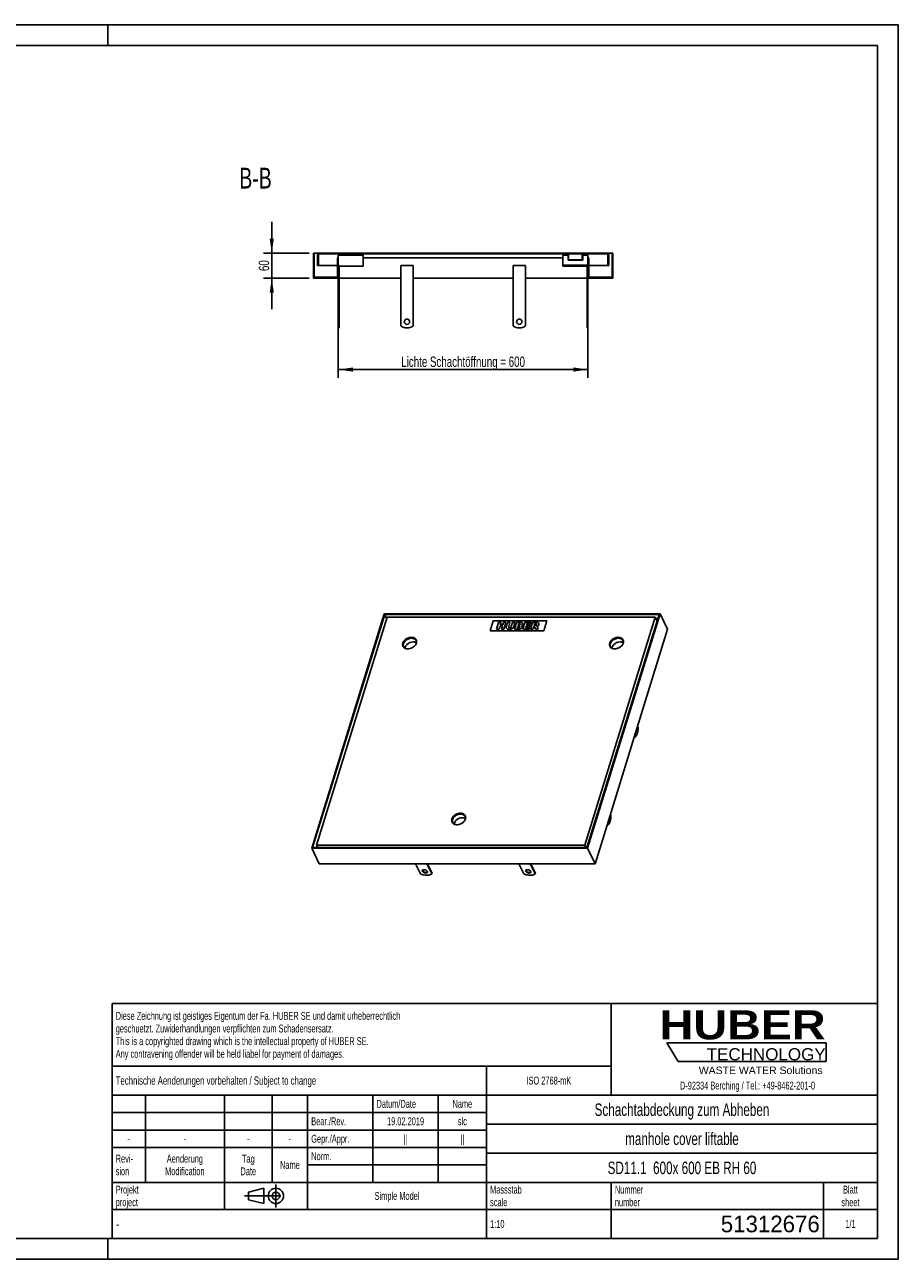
# Model space of a CAD drawing. Header units: millimetres. Extents: x 0 to 4200, y 0 to 2970.
# Tile 2 of 2: x 2100 to 4200, y 0 to 2970. Entities that reach past the tile are written whole.
import ezdxf

# ---------------------------------------------------------------- set-up
doc = ezdxf.new("R2010")
doc.units = ezdxf.units.MM
doc.header["$LTSCALE"] = 231
doc.linetypes.add('CENTER', pattern=[0.6, 0.375, -0.075, 0.075, -0.075])
doc.layers.get('0').update_dxf_attribs({"linetype": 'CONTINUOUS'})
for name, color, linetype in [('_2D-BEM', 7, 'CONTINUOUS'), ('_ACHSEN', 7, 'CONTINUOUS'), ('_KURVEN', 7, 'CONTINUOUS'), ('_ZEICHNUNGSELEM', 7, 'CONTINUOUS'), ('HUBER_Logo_BL2', 7, 'CONTINUOUS')]:
    doc.layers.add(name, color=color, linetype=linetype)
doc.styles.get("Standard").update_dxf_attribs({"font": 'txt', "width": 0.7})
doc.styles.add('TEXTSTYLE_2', font='ariblk.ttf')
doc.styles.add('TEXTSTYLE_3', font='arial.ttf')
doc.styles.add('TEXTSTYLE_4', font='txt', dxfattribs={"width": 0.8})
doc.styles.add('TEXTSTYLE_5', font='txt')
doc.dimstyles.new('DIMSTYLE_1', dxfattribs={"dimtxt": 25, "dimasz": 35, "dimexe": 2, "dimexo": 1, "dimtad": 1, "dimdec": 1, "dimtxsty": 'Standard', "dimblk": '_FILLED', "dimblk1": '_FILLED', "dimblk2": '_FILLED', "dimcen": 0.09, "dimadec": 1, "dimazin": 2, "dimtp": 0.8, "dimtm": 0.8, "dimtfac": 1, "dimtdec": 1, "dimtofl": 0, "dimtmove": 0, "dimatfit": 3, "dimldrblk": '_FILLED', "dimfxl": 1, "dimtolj": 1, "dimarcsym": 0})
doc.dimstyles.new('DIMSTYLE_2', dxfattribs={"dimtxt": 25, "dimasz": 35, "dimexe": 2, "dimexo": 1, "dimtad": 1, "dimdec": 1, "dimtxsty": 'Standard', "dimblk": '_FILLED', "dimblk1": '_FILLED', "dimblk2": '_FILLED', "dimcen": 0.09, "dimadec": 1, "dimazin": 2, "dimtp": 0.3, "dimtm": 0.3, "dimtfac": 1, "dimtdec": 1, "dimtofl": 0, "dimtmove": 0, "dimatfit": 3, "dimldrblk": '_FILLED', "dimfxl": 1, "dimtolj": 1, "dimarcsym": 0})

# ---------------------------------------------------------------- blocks, each defined once
blk = doc.blocks.new('HUBER_LOGO_BL2', base_point=(3837.5, 503.7))
at = {"layer": 'HUBER_Logo_BL2', "color": 5, "linetype": 'Continuous'}
for p, q in [((4026.4, 521), (3643.9, 521)), ((3643.9, 521), (3670.9, 476)), ((4026.4, 521), (4026.4, 476)), ((3670.9, 476), (4026.4, 476))]:
    blk.add_line(p, q, dxfattribs=at)
at = {"layer": 'HUBER_Logo_BL2', "color": 2, "linetype": 'Continuous', "attachment_point": 3, "line_spacing_factor": 0.78}
for s, insert, char_height, width, style in [('HUBER\\P\\Farial.ttf;\\H29.25;TECHNOLOGY ', (4025.4, 599.1), 70.2, 387.672, 'TEXTSTYLE_2'), ('WASTE WATER Solutions', (4018, 463.6), 18, 297.033, 'TEXTSTYLE_3')]:
    blk.add_mtext(s, dxfattribs=dict(at, insert=insert, char_height=char_height, width=width, style=style))
at = {"layer": 'HUBER_Logo_BL2', "color": 2, "linetype": 'Continuous', "insert": (3837.5, 427.4), "char_height": 19, "width": 810.893, "attachment_point": 2, "line_spacing_factor": 0.96}
blk.add_mtext('D-92334 Berching / Tel.: +49-8462-201-0', dxfattribs=at)
blk = doc.blocks.new('_FILLED')
at = {"color": 0, "linetype": 'ByBlock'}
blk.add_solid([(0, 0), (-1, 0.143), (-1, -0.143)], dxfattribs=at)
blk = doc.blocks.new('*D4')
at = {"layer": '_2D-BEM', "color": 2, "linetype": 'Continuous'}
for p, q in [((2853.9, 2350.4), (2853.9, 2120.4)), ((3453.9, 2350.4), (3453.9, 2120.4)), ((2853.9, 2140.4), (3153.9, 2140.4)), ((3453.9, 2140.4), (3153.9, 2140.4))]:
    blk.add_line(p, q, dxfattribs=at)
at = {"layer": '_2D-BEM', "color": 2, "linetype": 'Continuous', "xscale": 35, "yscale": 35, "zscale": 35, "rotation": 180}
blk.add_blockref('_FILLED', (2853.9, 2140.4), dxfattribs=at)
at = {"layer": '_2D-BEM', "color": 2, "linetype": 'Continuous', "xscale": 35, "yscale": 35, "zscale": 35}
blk.add_blockref('_FILLED', (3453.9, 2140.4), dxfattribs=at)
at = {"layer": '_2D-BEM', "color": 2, "linetype": 'Continuous', "insert": (3153.9, 2171.7), "char_height": 25, "width": 702.143, "attachment_point": 2, "line_spacing_factor": 0.9}
blk.add_mtext('Lichte Schachtöffnung = 600', dxfattribs=at)
blk = doc.blocks.new('*D5')
at = {"layer": '_2D-BEM', "color": 2, "linetype": 'Continuous'}
for p, q in [((2693.9, 2420.4), (2693.9, 2495.4)), ((2693.9, 2495.4), (2693.9, 2390.4)), ((2783.9, 2420.4), (2673.9, 2420.4)), ((2693.9, 2285.4), (2693.9, 2390.4)), ((2783.9, 2360.4), (2673.9, 2360.4)), ((2693.9, 2360.4), (2693.9, 2285.4))]:
    blk.add_line(p, q, dxfattribs=at)
at = {"layer": '_2D-BEM', "color": 2, "linetype": 'Continuous', "xscale": 35, "yscale": 35, "zscale": 35}
for p, rotation in [((2693.9, 2420.4), 270), ((2693.9, 2360.4), 90)]:
    blk.add_blockref('_FILLED', p, dxfattribs=dict(at, rotation=rotation))
at = {"layer": '_2D-BEM', "color": 2, "linetype": 'Continuous', "insert": (2662.6, 2390.4), "char_height": 25, "width": 58.929, "attachment_point": 2, "rotation": 90, "line_spacing_factor": 0.9}
blk.add_mtext('60', dxfattribs=at)
blk = doc.blocks.new('PROJEKTIONSMETHODE_1_BL3', base_point=(2680, 152.5))
at = {"color": 2, "linetype": 'CENTER'}
for p, q in [((2703.8, 180), (2703.8, 125)), ((2628.7, 152.5), (2731.3, 152.5))]:
    blk.add_line(p, q, dxfattribs=at)
at = {"color": 2, "linetype": 'Continuous'}
for p, q in [((2637.8, 161.7), (2674.5, 170.8)), ((2637.8, 143.3), (2637.8, 161.7)), ((2674.5, 134.2), (2674.5, 170.8)), ((2637.8, 143.3), (2674.5, 134.2))]:
    blk.add_line(p, q, dxfattribs=at)
for radius in [18.3, 9.17]:
    blk.add_circle((2703.8, 152.5), radius, dxfattribs=at)
blk = doc.blocks.new('*T10')
at = {"color": 3, "linetype": 'Continuous'}
for p, q in [((0, 0), (1840, 0)), ((0, 0), (0, -565)), ((1200, 0), (1200, -220)), ((1840, 0), (1840, -565)), ((0, -150), (1200, -150)), ((900, -150), (900, -565)), ((0, -220), (1840, -220)), ((80, -220), (80, -430)), ((270, -220), (270, -495)), ((385, -220), (385, -430)), ((470, -220), (470, -495)), ((627, -220), (627, -430)), ((784, -220), (784, -430)), ((0, -262), (900, -262)), ((900, -290), (1840, -290)), ((0, -304), (900, -304)), ((0, -346), (900, -346)), ((900, -360), (1840, -360)), ((470, -388), (900, -388)), ((0, -430), (1840, -430)), ((1200, -430), (1200, -565)), ((1710, -430), (1710, -565)), ((0, -495), (1840, -495)), ((0, -565), (1840, -565))]:
    blk.add_line(p, q, dxfattribs=at)
at = {"layer": '_ZEICHNUNGSELEM', "color": 2, "linetype": 'Continuous', "line_spacing_factor": 0.96}
for s, insert, char_height, width, attachment_point in [('Diese Zeichnung ist geistiges Eigentum der Fa. HUBER SE und damit urheberrechtlich \\Pgeschuetzt. Zuwiderhandlungen verpflichten zum Schadensersatz.\\PThis is a copyrighted drawing which is the intellectual property of HUBER SE.\\PAny contravening offender will be held liabel for payment of damages.', (8.75, -19.9), 19, 2214.8571, 1), ('Technische Aenderungen vorbehalten / Subject to change', (8.75, -175), 20, 1524.7619, 1), ('ISO 2768-mK', (1050, -175.5), 19, 332.9524, 2), ('Datum/Date', (635.75, -231.5), 19, 292.2381, 1), ('Name', (842, -231.5), 19, 126.6667, 2), ('Schachtabdeckung zum Abheben', (1370, -240), 30, 1224.2857, 2), ('Bear./Rev.', (478.75, -273.5), 19, 272.3333, 1), ('19.02.2019', (705.5, -273.5), 19, 273.2381, 2), ('slc', (842, -273.5), 19, 77.8095, 2), ('-', (40, -315.5), 19, 34.381, 2), ('-', (175, -315.5), 19, 34.381, 2), ('-', (327.5, -315.5), 19, 34.381, 2), ('-', (427.5, -315.5), 19, 34.381, 2), ('Gepr./Appr.', (478.75, -315.5), 19, 299.4762, 1), ('||', (705.5, -315.5), 19, 50.6667, 2), ('||', (842, -315.5), 19, 50.6667, 2), ('manhole cover liftable', (1370, -310), 30, 900, 2), ('Revi-\\Psion', (8.75, -363.3), 19, 138.4286, 1), ('Aenderung\\PModification', (175, -363.3), 19, 295.8571, 2), ('Tag\\PDate', (327.5, -363.3), 19, 110.381, 2), ('Name', (427.5, -378.5), 19, 126.6667, 2), ('Norm. ', (478.75, -357.5), 19, 175.5238, 1), ('SD11.1  600x 600 EB RH 60', (1370, -380), 30, 1137.1429, 2), ('Projekt\\Pproject', (8.75, -437.8), 19, 183.6667, 1), ('Massstab\\Pscale', (908.75, -437.8), 19, 224.381, 1), ('Nummer\\Pnumber', (1208.75, -437.8), 19, 186.381, 1), ('Blatt\\Psheet', (1775, -437.8), 19, 130.2857, 2), ('Simple Model', (685, -453), 19, 328.4286, 2), ('1:10', (908.75, -520.5), 19, 94.0952, 1), ('1/1', (1775, -520.5), 19, 79.619, 2)]:
    blk.add_mtext(s, dxfattribs=dict(at, insert=insert, char_height=char_height, width=width, attachment_point=attachment_point))
for s, insert, char_height, width, attachment_point, style in [('-', (8.75, -517.5), 25, 18.3333, 1, 'TEXTSTYLE_4'), ('51312676', (1701.25, -510), 40, 506.6667, 3, 'TEXTSTYLE_5')]:
    blk.add_mtext(s, dxfattribs=dict(at, insert=insert, char_height=char_height, width=width, attachment_point=attachment_point, style=style))

msp = doc.modelspace()

# ---------------------------------------------------------------- hatches: boundary and pattern name
at = {"linetype": 'Continuous'}
h = msp.add_hatch(dxfattribs=at)
h.set_pattern_fill('B', color=2, scale=4.242641, angle=45, style=0, pattern_type=0)
h.set_pattern_definition([(45, (0, 0), (-3, 3), [])])
edge = h.paths.add_edge_path()
edge.add_line((2793.89, 2420.43), (2793.89, 2360.43))
edge.add_line((2795.89, 2420.43), (2793.89, 2420.43))
edge.add_line((2795.89, 2362.43), (2795.89, 2420.43))
edge.add_line((2851.89, 2362.43), (2795.89, 2362.43))
edge.add_line((2851.89, 2409.43), (2851.89, 2362.43))
edge.add_line((2853.89, 2409.43), (2851.89, 2409.43))
edge.add_line((2853.89, 2360.43), (2853.89, 2409.43))
edge.add_line((2793.89, 2360.43), (2853.89, 2360.43))
edge = h.paths.add_edge_path()
edge.add_line((3453.89, 2360.43), (3513.89, 2360.43))
edge.add_line((3453.89, 2360.43), (3453.89, 2389.43))
edge.add_line((3453.89, 2389.43), (3393.89, 2389.43))
edge.add_line((3393.89, 2389.43), (3393.89, 2391.43))
edge.add_line((3453.89, 2391.43), (3393.89, 2391.43))
edge.add_line((3453.89, 2391.43), (3453.89, 2409.43))
edge.add_line((3455.89, 2409.43), (3453.89, 2409.43))
edge.add_line((3455.89, 2409.43), (3455.89, 2362.43))
edge.add_line((3511.89, 2362.43), (3455.89, 2362.43))
edge.add_line((3511.89, 2362.43), (3511.89, 2420.43))
edge.add_line((3513.89, 2420.43), (3511.89, 2420.43))
edge.add_line((3513.89, 2420.43), (3513.89, 2360.43))
edge = h.paths.add_edge_path()
edge.add_line((3503.89, 2420.43), (3441.64, 2420.43))
edge.add_line((3503.89, 2390.43), (3503.89, 2420.43))
edge.add_line((3503.89, 2390.43), (3501.89, 2390.43))
edge.add_line((3501.89, 2390.43), (3501.89, 2418.43))
edge.add_line((3501.89, 2418.43), (3441.64, 2418.43))
edge.add_line((3441.64, 2418.43), (3441.64, 2420.43))
edge = h.paths.add_edge_path()
edge.add_line((3406.14, 2420.43), (2803.89, 2420.43))
edge.add_line((3406.14, 2418.43), (3406.14, 2420.43))
edge.add_line((3406.14, 2418.43), (2805.89, 2418.43))
edge.add_line((2805.89, 2390.43), (2805.89, 2418.43))
edge.add_line((2805.89, 2390.43), (2803.89, 2390.43))
edge.add_line((2803.89, 2390.43), (2803.89, 2420.43))
edge = h.paths.add_edge_path()
edge.add_line((3441.39, 2418.43), (3440.39, 2418.43))
edge.add_line((3441.39, 2418.43), (3441.39, 2403.43))
edge.add_line((3441.39, 2403.43), (3406.39, 2403.43))
edge.add_line((3406.39, 2418.43), (3406.39, 2403.43))
edge.add_line((3407.39, 2418.43), (3406.39, 2418.43))
edge.add_line((3407.39, 2418.43), (3407.39, 2404.43))
edge.add_line((3440.39, 2404.43), (3407.39, 2404.43))
edge.add_line((3440.39, 2418.43), (3440.39, 2404.43))

# ---------------------------------------------------------------- linework, layer by layer
at = {"color": 7, "linetype": 'Continuous'}
for p, q in [((0, 2970), (4200, 2970)), ((4200, 0), (4200, 2970)), ((2793.89, 2420.43), (2793.89, 2360.43)), ((2795.89, 2420.43), (2793.89, 2420.43)), ((2795.89, 2362.43), (2795.89, 2420.43)), ((2803.89, 2420.43), (2795.89, 2420.43)), ((2803.89, 2390.43), (2803.89, 2420.43)), ((3406.14, 2420.43), (2803.89, 2420.43)), ((2805.89, 2390.43), (2805.89, 2418.43)), ((3406.14, 2418.43), (2805.89, 2418.43)), ((2853.89, 2409.43), (2851.89, 2409.43)), ((2851.89, 2409.43), (2851.89, 2362.43)), ((2853.89, 2415.43), (2913.89, 2415.43)), ((2853.89, 2415.43), (2853.89, 2409.43)), ((2853.89, 2360.43), (2853.89, 2409.43)), ((2913.89, 2415.43), (2913.89, 2389.43)), ((3393.89, 2409.43), (2913.89, 2409.43)), ((3393.89, 2391.43), (3393.89, 2415.43)), ((3406.39, 2415.43), (3393.89, 2415.43)), ((3406.14, 2418.43), (3406.14, 2420.43)), ((3406.14, 2420.43), (3423.89, 2420.43)), ((3406.14, 2418.43), (3406.39, 2418.43)), ((3407.39, 2418.43), (3406.39, 2418.43)), ((3406.39, 2418.43), (3406.39, 2403.43)), ((3423.89, 2418.43), (3407.39, 2418.43)), ((3407.39, 2418.43), (3407.39, 2404.43)), ((3423.89, 2420.43), (3441.64, 2420.43)), ((3440.39, 2418.43), (3423.89, 2418.43)), ((3441.39, 2418.43), (3440.39, 2418.43)), ((3440.39, 2418.43), (3440.39, 2404.43)), ((3441.39, 2418.43), (3441.39, 2403.43)), ((3441.39, 2418.43), (3441.64, 2418.43)), ((3453.89, 2415.43), (3441.39, 2415.43)), ((3441.64, 2418.43), (3441.64, 2420.43)), ((3503.89, 2420.43), (3441.64, 2420.43)), ((3501.89, 2418.43), (3441.64, 2418.43)), ((3453.89, 2409.43), (3453.89, 2415.43)), ((3455.89, 2409.43), (3453.89, 2409.43)), ((3453.89, 2391.43), (3453.89, 2409.43)), ((3455.89, 2409.43), (3455.89, 2362.43)), ((3501.89, 2390.43), (3501.89, 2418.43)), ((3511.89, 2420.43), (3503.89, 2420.43)), ((3503.89, 2390.43), (3503.89, 2420.43)), ((3513.89, 2420.43), (3511.89, 2420.43)), ((3511.89, 2362.43), (3511.89, 2420.43)), ((3513.89, 2420.43), (3513.89, 2360.43)), ((2805.89, 2390.43), (2803.89, 2390.43)), ((2805.89, 2390.43), (2851.89, 2390.43)), ((2855.89, 2389.43), (2913.89, 2389.43)), ((3393.89, 2389.43), (3393.89, 2391.43)), ((3453.89, 2391.43), (3393.89, 2391.43)), ((3453.89, 2389.43), (3393.89, 2389.43)), ((3441.39, 2403.43), (3406.39, 2403.43)), ((3440.39, 2404.43), (3407.39, 2404.43)), ((3453.89, 2360.43), (3453.89, 2389.43)), ((3455.89, 2390.43), (3501.89, 2390.43)), ((3503.89, 2390.43), (3501.89, 2390.43)), ((2793.89, 2360.43), (2853.89, 2360.43)), ((2851.89, 2362.43), (2795.89, 2362.43)), ((3453.89, 2360.43), (3513.89, 2360.43)), ((3511.89, 2362.43), (3455.89, 2362.43)), ((2853.89, 2240.43), (2855.89, 2240.43)), ((3451.89, 2240.43), (3453.89, 2240.43)), ((2964.12, 1552.82), (2789.83, 988.83)), ((2965.48, 1551.26), (2792.16, 990.4)), ((2970.91, 1544.99), (2801.46, 996.66)), ((3627.28, 1552.82), (2964.12, 1552.82)), ((2970, 1542.04), (2965.48, 1551.26)), ((3624.96, 1551.26), (2965.48, 1551.26)), ((3615.65, 1544.99), (2970.91, 1544.99)), ((3446.2, 996.66), (3615.65, 1544.99)), ((3451.64, 990.4), (3624.96, 1551.26)), ((3452.99, 988.83), (3627.28, 1552.82)), ((3620.17, 1535.78), (3615.65, 1544.99)), ((3627.28, 1552.82), (3645.58, 1515.53)), ((3565.4, 1256.06), (3645.58, 1515.53)), ((3013.7, 1487.8), (3013.62, 1487.54)), ((3013.7, 1487.8), (3013.67, 1487.87)), ((3013.7, 1487.8), (3013.87, 1487.8)), ((3511.24, 1487.8), (3510.98, 1487.8)), ((3009.63, 1474.63), (3009.5, 1474.21)), ((3500.05, 1044.56), (3565.4, 1256.06)), ((3131.57, 1064.8), (3131.84, 1064.8)), ((3471.3, 951.53), (3500.05, 1044.56)), ((2789.83, 988.83), (2808.13, 951.53)), ((2789.83, 988.83), (3452.99, 988.83)), ((2792.16, 990.4), (3451.64, 990.4)), ((2801.46, 996.66), (2804.54, 990.4)), ((2801.46, 996.66), (3446.2, 996.66)), ((3449.28, 990.4), (3446.2, 996.66)), ((3452.99, 988.83), (3471.3, 951.53)), ((2808.13, 951.53), (3471.3, 951.53)), ((0, 0), (4200, 0))]:
    msp.add_line(p, q, dxfattribs=at)
at = {"color": 3, "linetype": 'Continuous'}
for p, q in [((4200, 2970), (0, 2970)), ((2300, 2970), (2300, 2920)), ((4200, 2970), (4200, 0)), ((2300, 0), (2300, 50)), ((4200, 0), (0, 0))]:
    msp.add_line(p, q, dxfattribs=at)
at = {"color": 5, "linetype": 'Continuous'}
for p, q in [((4150, 2920), (50, 2920)), ((4150, 50), (4150, 2920)), ((50, 50), (4150, 50))]:
    msp.add_line(p, q, dxfattribs=at)
at = {"color": 7, "linetype": 'Continuous'}
for points, knots in [([(3034.1, 1485.3), (3031.8, 1485.3), (3027.09, 1484.41), (3021.87, 1481.57), (3018.42, 1478.43), (3016.39, 1475.81), (3015, 1473.02), (3014.54, 1471.05), (3014.44, 1470.09)], [0, 0, 0, 0, 0.2577568, 0.5241817, 0.6536597, 0.776948, 0.8924855, 1, 1, 1, 1]), ([(3041.5, 1483.37), (3040.46, 1484.02), (3038.04, 1485.02), (3035.45, 1485.3), (3034.1, 1485.3)], [0, 0, 0, 0, 0.4775235, 1, 1, 1, 1]), ([(3531.47, 1485.3), (3529.17, 1485.3), (3524.46, 1484.41), (3519.24, 1481.57), (3515.79, 1478.43), (3513.76, 1475.81), (3512.38, 1473.02), (3511.91, 1471.05), (3511.82, 1470.09)], [0, 0, 0, 0, 0.2577568, 0.5241817, 0.6536597, 0.776948, 0.8924855, 1, 1, 1, 1]), ([(3538.88, 1483.37), (3537.83, 1484.02), (3535.41, 1485.02), (3532.82, 1485.3), (3531.47, 1485.3)], [0, 0, 0, 0, 0.4775235, 1, 1, 1, 1]), ([(3152.07, 1062.31), (3149.77, 1062.31), (3145.06, 1061.41), (3139.84, 1058.57), (3136.39, 1055.44), (3134.36, 1052.81), (3132.97, 1050.02), (3132.51, 1048.05), (3132.41, 1047.1)], [0, 0, 0, 0, 0.2577568, 0.5241817, 0.6536597, 0.776948, 0.8924855, 1, 1, 1, 1]), ([(3159.47, 1060.37), (3158.43, 1061.03), (3156.01, 1062.02), (3153.42, 1062.31), (3152.07, 1062.31)], [0, 0, 0, 0, 0.4775235, 1, 1, 1, 1])]:
    msp.add_open_spline(points, degree=3, knots=knots, dxfattribs=at)
at = {"layer": '_ACHSEN', "color": 7, "linetype": 'Continuous'}
for p, q in [((2866.39, 2418.43), (2866.39, 2415.43)), ((2901.39, 2418.43), (2901.39, 2415.43)), ((2853.89, 2390.43), (2855.89, 2390.43)), ((2855.89, 2390.43), (2855.89, 2245.43)), ((3003.89, 2245.43), (3003.89, 2390.43)), ((3003.89, 2390.43), (3033.89, 2390.43)), ((3033.89, 2390.43), (3033.89, 2245.43)), ((3273.89, 2245.43), (3273.89, 2390.43)), ((3273.89, 2390.43), (3303.89, 2390.43)), ((3303.89, 2390.43), (3303.89, 2245.43)), ((3451.89, 2389.43), (3451.89, 2245.43)), ((2853.89, 2360.43), (2853.89, 2245.43)), ((3003.89, 2360.43), (2855.89, 2360.43)), ((3273.89, 2360.43), (3033.89, 2360.43)), ((3451.89, 2360.43), (3303.89, 2360.43)), ((3453.89, 2360.43), (3453.89, 2245.43)), ((2853.89, 2245.43), (2853.89, 2240.43)), ((2853.89, 2245.43), (2855.89, 2245.43)), ((2855.89, 2245.43), (2855.89, 2240.43)), ((3451.89, 2245.43), (3451.89, 2240.43)), ((3451.89, 2245.43), (3453.89, 2245.43)), ((3453.89, 2245.43), (3453.89, 2240.43)), ((3041.07, 1490.09), (3041.07, 1490.09)), ((3041.87, 1488.14), (3041.55, 1488.79)), ((3538.45, 1490.09), (3538.44, 1490.09)), ((3539.24, 1488.14), (3538.92, 1488.79)), ((3010.46, 1472.7), (3010.13, 1473.37)), ((3507.83, 1472.7), (3507.5, 1473.37)), ((3574.57, 1279.54), (3573.4, 1281.93)), ((3565.42, 1256.13), (3565.46, 1256.04)), ((3565.46, 1256.04), (3567.3, 1256.04)), ((3566.13, 1258.43), (3567.3, 1256.04)), ((3509.21, 1068.05), (3508.04, 1070.43)), ((3128.43, 1049.71), (3128.1, 1050.38)), ((3159.05, 1067.09), (3159.04, 1067.1)), ((3159.84, 1065.14), (3159.52, 1065.79)), ((3500.06, 1044.63), (3500.1, 1044.55)), ((3500.1, 1044.55), (3501.95, 1044.55)), ((3500.78, 1046.93), (3501.95, 1044.55)), ((3039.14, 951.53), (3051.16, 927.05)), ((3078.79, 927.05), (3066.77, 951.53)), ((3079.27, 928.61), (3068.03, 951.53)), ((3287.83, 951.53), (3299.85, 927.05)), ((3327.48, 927.05), (3315.46, 951.53)), ((3327.96, 928.61), (3316.71, 951.53)), ((3079.27, 928.61), (3078.79, 927.05)), ((3327.96, 928.61), (3327.48, 927.05))]:
    msp.add_line(p, q, dxfattribs=at)
for centre, radius, start, end in [((3018.89, 2255.43), 6.5, 0, 180), ((3288.89, 2255.43), 6.5, 0, 180), ((3018.89, 2265.43), 25, 233.1301, 306.8699), ((3018.89, 2255.43), 6.5, 180, 360), ((3288.89, 2265.43), 25, 233.1301, 306.8699), ((3288.89, 2255.43), 6.5, 180, 360), ((3033.4, 1484.78), 9.33, 30.58243, 34.64847), ((3033.34, 1484.77), 9.14, 20.42346, 26.1334), ((3530.77, 1484.78), 9.33, 30.58243, 34.64847), ((3530.72, 1484.77), 9.14, 20.42346, 26.1334), ((3018.28, 1477.37), 9.33, 197.66732, 201.98542), ((3018.33, 1477.4), 9.14, 206.14496, 212.27826), ((3515.65, 1477.37), 9.33, 197.66732, 201.98542), ((3515.71, 1477.4), 9.14, 206.14496, 212.27826), ((3136.25, 1054.37), 9.33, 197.66732, 201.98542), ((3136.3, 1054.4), 9.14, 206.14496, 212.27826), ((3151.37, 1061.79), 9.33, 30.58243, 34.64847), ((3151.32, 1061.77), 9.14, 20.42346, 26.1334)]:
    msp.add_arc(centre, radius, start, end, dxfattribs=at)
for points, knots in [([(3041.16, 1490.14), (3040.86, 1490.76), (3040.12, 1491.93), (3038.09, 1493.96), (3034.61, 1495.75), (3029.69, 1496.46), (3024.39, 1495.8), (3020.06, 1494.18), (3016.83, 1492.3), (3013.92, 1490.12), (3010.94, 1486.94), (3009.36, 1483.87), (3008.88, 1482.33)], [0, 0, 0, 0, 0.0507855, 0.1027096, 0.2130345, 0.3354159, 0.4686344, 0.6079116, 0.6779333, 0.7470159, 0.879115, 1, 1, 1, 1]), ([(3030.07, 1494.79), (3027.03, 1494.79), (3022.36, 1493.69), (3016.99, 1490.66), (3013.52, 1487.67), (3010.91, 1484.21), (3009.35, 1480.48), (3008.99, 1476.75), (3009.62, 1474.4), (3010.13, 1473.37)], [0, 0, 0, 0, 0.2699398, 0.4094269, 0.5451067, 0.6729258, 0.7905546, 0.8983622, 1, 1, 1, 1]), ([(3041.07, 1490.09), (3040.7, 1490.64), (3039.81, 1491.66), (3037.59, 1493.38), (3034.04, 1494.79), (3029.21, 1495.17), (3024.11, 1494.3), (3019.99, 1492.6), (3016.95, 1490.72), (3014.22, 1488.58), (3011.43, 1485.49), (3009.95, 1482.56), (3009.49, 1481.08)], [0, 0, 0, 0, 0.0509719, 0.1036335, 0.2161843, 0.3403214, 0.4740189, 0.6124968, 0.6817716, 0.7499921, 0.8803828, 1, 1, 1, 1]), ([(3011.02, 1473.81), (3010.55, 1474.78), (3009.95, 1476.99), (3010.29, 1480.52), (3011.76, 1484.03), (3014.22, 1487.29), (3017.5, 1490.11), (3022.56, 1492.97), (3026.96, 1494.01), (3029.83, 1494.01)], [0, 0, 0, 0, 0.1016378, 0.2094454, 0.3270742, 0.4548933, 0.5905731, 0.7300602, 1, 1, 1, 1]), ([(3029.83, 1494.01), (3031.02, 1494.01), (3033.32, 1493.78), (3036.47, 1492.68), (3039.03, 1490.87), (3040.22, 1489.22), (3040.65, 1488.35)], [0, 0, 0, 0, 0.2779461, 0.5349542, 0.7731448, 1, 1, 1, 1]), ([(3041.55, 1488.79), (3041.09, 1489.71), (3039.83, 1491.46), (3037.12, 1493.38), (3033.77, 1494.55), (3031.33, 1494.79), (3030.07, 1494.79)], [0, 0, 0, 0, 0.2268552, 0.4650458, 0.7220539, 1, 1, 1, 1]), ([(3040.65, 1488.35), (3040.94, 1487.76), (3041.39, 1486.48), (3041.71, 1483.69), (3041.25, 1481.54), (3040.72, 1480.19)], [0, 0, 0, 0, 0.2374629, 0.4807437, 1, 1, 1, 1]), ([(3041.58, 1482.33), (3041.98, 1483.64), (3042.29, 1485.7), (3041.89, 1488.35), (3041.44, 1489.57), (3041.16, 1490.14)], [0, 0, 0, 0, 0.5161113, 0.7604342, 1, 1, 1, 1]), ([(3538.53, 1490.14), (3538.24, 1490.76), (3537.49, 1491.93), (3535.46, 1493.96), (3531.98, 1495.75), (3527.07, 1496.46), (3521.77, 1495.8), (3517.43, 1494.18), (3514.2, 1492.3), (3511.29, 1490.12), (3508.31, 1486.94), (3506.73, 1483.87), (3506.25, 1482.33)], [0, 0, 0, 0, 0.0507855, 0.1027096, 0.2130345, 0.3354159, 0.4686344, 0.6079116, 0.6779333, 0.7470159, 0.879115, 1, 1, 1, 1]), ([(3527.45, 1494.79), (3524.4, 1494.79), (3519.74, 1493.69), (3514.36, 1490.66), (3510.89, 1487.67), (3508.28, 1484.21), (3506.72, 1480.48), (3506.36, 1476.75), (3506.99, 1474.4), (3507.5, 1473.37)], [0, 0, 0, 0, 0.2699398, 0.4094269, 0.5451067, 0.6729258, 0.7905546, 0.8983622, 1, 1, 1, 1]), ([(3538.44, 1490.09), (3538.07, 1490.64), (3537.19, 1491.66), (3534.96, 1493.38), (3531.41, 1494.79), (3526.58, 1495.17), (3521.48, 1494.3), (3517.36, 1492.6), (3514.32, 1490.72), (3511.59, 1488.58), (3508.81, 1485.49), (3507.32, 1482.56), (3506.86, 1481.08)], [0, 0, 0, 0, 0.0509719, 0.1036335, 0.2161843, 0.3403214, 0.4740189, 0.6124968, 0.6817716, 0.7499921, 0.8803828, 1, 1, 1, 1]), ([(3508.4, 1473.81), (3507.92, 1474.78), (3507.32, 1476.99), (3507.66, 1480.52), (3509.13, 1484.03), (3511.59, 1487.29), (3514.87, 1490.11), (3519.94, 1492.97), (3524.33, 1494.01), (3527.2, 1494.01)], [0, 0, 0, 0, 0.1016378, 0.2094454, 0.3270742, 0.4548933, 0.5905731, 0.7300602, 1, 1, 1, 1]), ([(3527.2, 1494.01), (3528.39, 1494.01), (3530.69, 1493.78), (3533.84, 1492.68), (3536.4, 1490.87), (3537.6, 1489.22), (3538.02, 1488.35)], [0, 0, 0, 0, 0.2779461, 0.5349542, 0.7731448, 1, 1, 1, 1]), ([(3538.92, 1488.79), (3538.47, 1489.71), (3537.2, 1491.46), (3534.49, 1493.38), (3531.14, 1494.55), (3528.71, 1494.79), (3527.45, 1494.79)], [0, 0, 0, 0, 0.2268552, 0.4650458, 0.7220539, 1, 1, 1, 1]), ([(3538.02, 1488.35), (3538.31, 1487.76), (3538.77, 1486.48), (3539.08, 1483.69), (3538.62, 1481.54), (3538.1, 1480.19)], [0, 0, 0, 0, 0.2374629, 0.4807437, 1, 1, 1, 1]), ([(3538.95, 1482.33), (3539.35, 1483.64), (3539.66, 1485.7), (3539.26, 1488.35), (3538.82, 1489.57), (3538.53, 1490.14)], [0, 0, 0, 0, 0.5161113, 0.7604342, 1, 1, 1, 1]), ([(3008.88, 1482.33), (3008.47, 1481.01), (3008.17, 1478.95), (3008.56, 1476.3), (3009.01, 1475.08), (3009.29, 1474.51)], [0, 0, 0, 0, 0.5161113, 0.7604342, 1, 1, 1, 1]), ([(3009.49, 1481.08), (3009.15, 1479.99), (3008.76, 1477.79), (3009.07, 1475.55), (3009.39, 1474.53)], [0, 0, 0, 0, 0.5161694, 1, 1, 1, 1]), ([(3009.29, 1474.51), (3009.55, 1473.97), (3010.18, 1472.95), (3011.85, 1471.13), (3014.68, 1469.39), (3018.75, 1468.37), (3021.66, 1468.38), (3023.16, 1468.55)], [0, 0, 0, 0, 0.1107986, 0.2234978, 0.4600431, 0.7187228, 1, 1, 1, 1]), ([(3017.49, 1468.75), (3016.09, 1469.15), (3014.09, 1470.1), (3012.06, 1472.07), (3011.32, 1473.21), (3011.02, 1473.81)], [0, 0, 0, 0, 0.5194438, 0.7626634, 1, 1, 1, 1]), ([(3023.16, 1468.55), (3025.22, 1468.77), (3029.32, 1469.84), (3034.8, 1472.9), (3039.14, 1477.1), (3041.03, 1480.57), (3041.58, 1482.33)], [0, 0, 0, 0, 0.2577802, 0.5201771, 0.77151, 1, 1, 1, 1]), ([(3506.25, 1482.33), (3505.85, 1481.01), (3505.54, 1478.95), (3505.94, 1476.3), (3506.38, 1475.08), (3506.67, 1474.51)], [0, 0, 0, 0, 0.5161113, 0.7604342, 1, 1, 1, 1]), ([(3506.86, 1481.08), (3506.52, 1479.99), (3506.13, 1477.79), (3506.44, 1475.55), (3506.76, 1474.53)], [0, 0, 0, 0, 0.5161694, 1, 1, 1, 1]), ([(3506.67, 1474.51), (3506.96, 1473.89), (3507.71, 1472.72), (3509.74, 1470.69), (3513.22, 1468.9), (3518.13, 1468.19), (3523.43, 1468.85), (3527.77, 1470.47), (3531, 1472.35), (3533.91, 1474.53), (3536.89, 1477.71), (3538.47, 1480.78), (3538.95, 1482.33)], [0, 0, 0, 0, 0.0507855, 0.1027096, 0.2130345, 0.3354159, 0.4686344, 0.6079116, 0.6779333, 0.7470159, 0.879115, 1, 1, 1, 1]), ([(3514.86, 1468.75), (3513.46, 1469.15), (3511.46, 1470.1), (3509.43, 1472.07), (3508.69, 1473.21), (3508.4, 1473.81)], [0, 0, 0, 0, 0.5194438, 0.7626634, 1, 1, 1, 1]), ([(3567.3, 1256.04), (3567.85, 1256.41), (3568.92, 1257.42), (3570.28, 1259.37), (3571.49, 1261.84), (3572.54, 1264.78), (3573.4, 1268.1), (3574.26, 1273.04), (3574.54, 1276.91), (3574.57, 1279.54)], [0, 0, 0, 0, 0.0785851, 0.1719706, 0.280895, 0.4045237, 0.5410098, 0.6878245, 1, 1, 1, 1]), ([(3570.26, 1271.78), (3570.18, 1271.17), (3569.95, 1270.06), (3569.53, 1269.01), (3569.27, 1268.57)], [0, 0, 0, 0, 0.5492313, 1, 1, 1, 1]), ([(3159.13, 1067.15), (3158.83, 1067.76), (3158.09, 1068.93), (3156.06, 1070.96), (3152.58, 1072.75), (3147.66, 1073.46), (3142.36, 1072.81), (3138.03, 1071.19), (3134.8, 1069.31), (3131.89, 1067.12), (3128.91, 1063.94), (3127.33, 1060.88), (3126.85, 1059.33)], [0, 0, 0, 0, 0.0507855, 0.1027096, 0.2130345, 0.3354159, 0.4686344, 0.6079116, 0.6779333, 0.7470159, 0.879115, 1, 1, 1, 1]), ([(3128.1, 1050.38), (3127.59, 1051.41), (3126.96, 1053.75), (3127.32, 1057.49), (3128.88, 1061.21), (3131.49, 1064.67), (3134.96, 1067.66), (3140.33, 1070.69), (3145, 1071.79), (3148.04, 1071.79)], [0, 0, 0, 0, 0.1016378, 0.2094454, 0.3270742, 0.4548933, 0.5905731, 0.7300602, 1, 1, 1, 1]), ([(3159.04, 1067.1), (3158.67, 1067.64), (3157.78, 1068.66), (3155.56, 1070.39), (3152.01, 1071.8), (3147.18, 1072.18), (3142.08, 1071.31), (3137.96, 1069.61), (3134.92, 1067.73), (3132.19, 1065.58), (3129.4, 1062.5), (3127.92, 1059.56), (3127.46, 1058.09)], [0, 0, 0, 0, 0.0509719, 0.1036335, 0.2161843, 0.3403214, 0.4740189, 0.6124968, 0.6817716, 0.7499921, 0.8803828, 1, 1, 1, 1]), ([(3129, 1050.82), (3128.52, 1051.79), (3127.92, 1054), (3128.26, 1057.52), (3129.73, 1061.03), (3132.19, 1064.3), (3135.47, 1067.11), (3140.53, 1069.97), (3144.93, 1071.01), (3147.8, 1071.01)], [0, 0, 0, 0, 0.1016378, 0.2094454, 0.3270742, 0.4548933, 0.5905731, 0.7300602, 1, 1, 1, 1]), ([(3147.8, 1071.01), (3148.99, 1071.01), (3151.29, 1070.78), (3154.44, 1069.68), (3157, 1067.87), (3158.19, 1066.23), (3158.62, 1065.35)], [0, 0, 0, 0, 0.2779461, 0.5349542, 0.7731448, 1, 1, 1, 1]), ([(3148.04, 1071.79), (3149.3, 1071.79), (3151.74, 1071.55), (3155.09, 1070.38), (3157.8, 1068.46), (3159.06, 1066.72), (3159.52, 1065.79)], [0, 0, 0, 0, 0.2779461, 0.5349542, 0.7731448, 1, 1, 1, 1]), ([(3126.85, 1059.33), (3126.44, 1058.01), (3126.14, 1055.95), (3126.53, 1053.3), (3126.98, 1052.08), (3127.26, 1051.51)], [0, 0, 0, 0, 0.5161113, 0.7604342, 1, 1, 1, 1]), ([(3127.46, 1058.09), (3127.12, 1057), (3126.73, 1054.79), (3127.04, 1052.56), (3127.36, 1051.54)], [0, 0, 0, 0, 0.5161694, 1, 1, 1, 1]), ([(3127.26, 1051.51), (3127.56, 1050.9), (3128.31, 1049.73), (3130.34, 1047.69), (3133.81, 1045.91), (3138.73, 1045.2), (3144.03, 1045.85), (3148.37, 1047.47), (3151.6, 1049.35), (3154.51, 1051.53), (3157.49, 1054.72), (3159.07, 1057.78), (3159.55, 1059.33)], [0, 0, 0, 0, 0.0507855, 0.1027096, 0.2130345, 0.3354159, 0.4686344, 0.6079116, 0.6779333, 0.7470159, 0.879115, 1, 1, 1, 1]), ([(3135.46, 1045.75), (3134.06, 1046.16), (3132.06, 1047.11), (3130.03, 1049.07), (3129.29, 1050.22), (3129, 1050.82)], [0, 0, 0, 0, 0.5194438, 0.7626634, 1, 1, 1, 1]), ([(3158.62, 1065.35), (3158.91, 1064.76), (3159.36, 1063.48), (3159.68, 1060.69), (3159.22, 1058.55), (3158.69, 1057.2)], [0, 0, 0, 0, 0.2374629, 0.4807437, 1, 1, 1, 1]), ([(3159.55, 1059.33), (3159.95, 1060.64), (3160.26, 1062.7), (3159.86, 1065.35), (3159.41, 1066.58), (3159.13, 1067.15)], [0, 0, 0, 0, 0.5161113, 0.7604342, 1, 1, 1, 1]), ([(3501.95, 1044.55), (3502.5, 1044.92), (3503.57, 1045.92), (3504.92, 1047.87), (3506.13, 1050.34), (3507.18, 1053.28), (3508.04, 1056.6), (3508.91, 1061.54), (3509.18, 1065.42), (3509.21, 1068.05)], [0, 0, 0, 0, 0.0785851, 0.1719706, 0.280895, 0.4045237, 0.5410098, 0.6878245, 1, 1, 1, 1]), ([(3504.9, 1060.28), (3504.82, 1059.67), (3504.59, 1058.57), (3504.17, 1057.51), (3503.91, 1057.07)], [0, 0, 0, 0, 0.5492313, 1, 1, 1, 1]), ([(3051.16, 927.05), (3053.63, 926.04), (3058.68, 924.52), (3065.12, 923.8), (3070.02, 924.06), (3074.23, 924.8), (3077.17, 925.95), (3078.79, 927.05)], [0, 0, 0, 0, 0.2805507, 0.5507882, 0.6767437, 0.7942312, 1, 1, 1, 1]), ([(3055.94, 933.26), (3055.79, 933.57), (3055.57, 934.21), (3055.62, 934.89), (3055.71, 935.18)], [0, 0, 0, 0, 0.5259903, 1, 1, 1, 1]), ([(3055.71, 935.18), (3055.78, 935.38), (3055.96, 935.77), (3056.4, 936.27), (3057, 936.68), (3058, 937.11), (3059.53, 937.37), (3061.52, 937.24), (3063.55, 936.71), (3065.41, 935.84), (3066.93, 934.7), (3067.67, 933.75), (3067.91, 933.26)], [0, 0, 0, 0, 0.0431793, 0.088634, 0.1381072, 0.192582, 0.3167507, 0.457719, 0.606659, 0.752863, 0.8862435, 1, 1, 1, 1]), ([(3068.13, 931.34), (3068.07, 931.15), (3067.89, 930.76), (3067.44, 930.26), (3066.85, 929.85), (3065.85, 929.41), (3064.32, 929.16), (3062.33, 929.29), (3060.3, 929.81), (3058.44, 930.69), (3056.92, 931.83), (3056.18, 932.77), (3055.94, 933.26)], [0, 0, 0, 0, 0.0431793, 0.088634, 0.1381072, 0.192582, 0.3167507, 0.457719, 0.606659, 0.752863, 0.8862435, 1, 1, 1, 1]), ([(3056.42, 934.83), (3056.38, 934.92), (3056.22, 935.26), (3056.13, 935.64), (3056.11, 935.92)], [0, 0, 0, 0, 0.2646869, 1, 1, 1, 1]), ([(3068.23, 932.18), (3067.66, 931.46), (3066.12, 930.85), (3064.01, 930.74), (3062.13, 931), (3060.3, 931.58), (3058.63, 932.45), (3057.3, 933.52), (3056.64, 934.39), (3056.42, 934.83)], [0, 0, 0, 0, 0.2031849, 0.3329063, 0.474738, 0.6205746, 0.7615473, 0.8897207, 1, 1, 1, 1]), ([(3067.91, 933.26), (3068.06, 932.95), (3068.28, 932.32), (3068.23, 931.64), (3068.13, 931.34)], [0, 0, 0, 0, 0.5259903, 1, 1, 1, 1]), ([(3299.85, 927.05), (3302.32, 926.04), (3307.37, 924.52), (3313.81, 923.8), (3318.71, 924.06), (3322.92, 924.8), (3325.85, 925.95), (3327.48, 927.05)], [0, 0, 0, 0, 0.2805507, 0.5507882, 0.6767437, 0.7942312, 1, 1, 1, 1]), ([(3304.62, 933.26), (3304.47, 933.57), (3304.26, 934.21), (3304.31, 934.89), (3304.4, 935.18)], [0, 0, 0, 0, 0.5259903, 1, 1, 1, 1]), ([(3304.4, 935.18), (3304.46, 935.38), (3304.65, 935.77), (3305.09, 936.27), (3305.68, 936.68), (3306.69, 937.11), (3308.22, 937.37), (3310.2, 937.24), (3312.23, 936.71), (3314.1, 935.84), (3315.61, 934.7), (3316.36, 933.75), (3316.6, 933.26)], [0, 0, 0, 0, 0.0431793, 0.088634, 0.1381072, 0.192582, 0.3167507, 0.457719, 0.606659, 0.752863, 0.8862435, 1, 1, 1, 1]), ([(3316.82, 931.34), (3316.76, 931.15), (3316.57, 930.76), (3316.13, 930.26), (3315.54, 929.85), (3314.53, 929.41), (3313.01, 929.16), (3311.02, 929.29), (3308.99, 929.81), (3307.12, 930.69), (3305.61, 931.83), (3304.86, 932.77), (3304.62, 933.26)], [0, 0, 0, 0, 0.0431793, 0.088634, 0.1381072, 0.192582, 0.3167507, 0.457719, 0.606659, 0.752863, 0.8862435, 1, 1, 1, 1]), ([(3305.11, 934.83), (3305.06, 934.92), (3304.91, 935.26), (3304.82, 935.64), (3304.8, 935.92)], [0, 0, 0, 0, 0.2646869, 1, 1, 1, 1]), ([(3316.91, 932.18), (3316.34, 931.46), (3314.8, 930.85), (3312.69, 930.74), (3310.82, 931), (3308.98, 931.58), (3307.32, 932.45), (3305.98, 933.52), (3305.33, 934.39), (3305.11, 934.83)], [0, 0, 0, 0, 0.2031849, 0.3329063, 0.474738, 0.6205746, 0.7615473, 0.8897207, 1, 1, 1, 1]), ([(3316.6, 933.26), (3316.75, 932.95), (3316.96, 932.32), (3316.91, 931.64), (3316.82, 931.34)], [0, 0, 0, 0, 0.5259903, 1, 1, 1, 1])]:
    msp.add_open_spline(points, degree=3, knots=knots, dxfattribs=at)
at = {"layer": '_KURVEN', "color": 4, "linetype": 'Continuous'}
for p, q in [((3218.64, 1512.09), (3225.9, 1535.59)), ((3225.9, 1535.59), (3354.85, 1535.59)), ((3239.34, 1531.67), (3234.5, 1516.01)), ((3234.5, 1516.01), (3240.19, 1516.01)), ((3245.03, 1531.67), (3239.34, 1531.67)), ((3240.19, 1516.01), (3242.15, 1522.35)), ((3242.15, 1522.35), (3248.37, 1522.35)), ((3243.34, 1526.19), (3245.03, 1531.67)), ((3249.56, 1526.19), (3243.34, 1526.19)), ((3248.37, 1522.35), (3246.41, 1516.01)), ((3246.41, 1516.01), (3252.13, 1516.01)), ((3251.25, 1531.67), (3249.56, 1526.19)), ((3256.97, 1531.67), (3251.25, 1531.67)), ((3252.13, 1516.01), (3256.97, 1531.67)), ((3260.77, 1531.67), (3257.88, 1522.33)), ((3266.45, 1531.67), (3260.77, 1531.67)), ((3263.49, 1522.11), (3266.45, 1531.67)), ((3272.74, 1531.67), (3269.78, 1522.11)), ((3278.42, 1531.67), (3272.74, 1531.67)), ((3275.53, 1522.33), (3278.42, 1531.67)), ((3282.2, 1531.67), (3277.36, 1516.01)), ((3277.36, 1516.01), (3287.19, 1516.01)), ((3292.86, 1531.67), (3282.2, 1531.67)), ((3284.14, 1519.37), (3285.12, 1522.55)), ((3287.05, 1519.37), (3284.14, 1519.37)), ((3285.12, 1522.55), (3288.01, 1522.55)), ((3286.05, 1525.53), (3286.96, 1528.5)), ((3288.52, 1525.53), (3286.05, 1525.53)), ((3286.96, 1528.5), (3289.48, 1528.5)), ((3302.19, 1531.67), (3297.35, 1516.01)), ((3297.35, 1516.01), (3312.88, 1516.01)), ((3317.45, 1531.67), (3302.19, 1531.67)), ((3304.15, 1519.56), (3305.11, 1522.64)), ((3313.98, 1519.56), (3304.15, 1519.56)), ((3305.11, 1522.64), (3313.97, 1522.64)), ((3306.1, 1525.84), (3306.87, 1528.33)), ((3314.95, 1525.84), (3306.1, 1525.84)), ((3306.87, 1528.33), (3316.42, 1528.33)), ((3312.88, 1516.01), (3313.98, 1519.56)), ((3313.97, 1522.64), (3314.95, 1525.84)), ((3320.87, 1531.67), (3316.03, 1516.01)), ((3316.03, 1516.01), (3321.74, 1516.01)), ((3316.42, 1528.33), (3317.45, 1531.67)), ((3330.35, 1531.67), (3320.87, 1531.67)), ((3321.74, 1516.01), (3323.71, 1522.37)), ((3323.71, 1522.37), (3324.21, 1522.37)), ((3324.62, 1525.33), (3325.61, 1528.51)), ((3327.02, 1525.33), (3324.62, 1525.33)), ((3325.61, 1528.51), (3328.11, 1528.51)), ((3326.15, 1520.8), (3327.71, 1516.01)), ((3327.71, 1516.01), (3334.15, 1516.01)), ((3334.15, 1516.01), (3332.78, 1520.54)), ((3354.85, 1535.59), (3347.59, 1512.09)), ((3347.59, 1512.09), (3218.64, 1512.09))]:
    msp.add_line(p, q, dxfattribs=at)
for points in [[(3257.59, 1519.68), (3257.55, 1520.69), (3257.64, 1521.57), (3257.88, 1522.33)], [(3258.24, 1517.88), (3257.83, 1518.47), (3257.61, 1519.06), (3257.59, 1519.68)], [(3259.78, 1516.53), (3259.16, 1516.85), (3258.65, 1517.3), (3258.24, 1517.88)], [(3262.24, 1515.9), (3261.21, 1516.01), (3260.38, 1516.21), (3259.78, 1516.53)], [(3265.13, 1515.74), (3264.22, 1515.74), (3263.26, 1515.79), (3262.24, 1515.9)], [(3263.49, 1522.11), (3263.23, 1521.26), (3263.3, 1520.59), (3263.7, 1520.11)], [(3263.7, 1520.11), (3264.11, 1519.63), (3264.81, 1519.4), (3265.8, 1519.4)], [(3269.27, 1516.26), (3268.06, 1515.92), (3266.67, 1515.74), (3265.13, 1515.74)], [(3265.8, 1519.4), (3266.78, 1519.4), (3267.62, 1519.63), (3268.32, 1520.1)], [(3268.32, 1520.1), (3269.02, 1520.57), (3269.52, 1521.24), (3269.78, 1522.11)], [(3271.95, 1517.56), (3271.03, 1516.94), (3270.14, 1516.51), (3269.27, 1516.26)], [(3274.21, 1519.72), (3273.62, 1518.89), (3272.87, 1518.18), (3271.95, 1517.56)], [(3275.53, 1522.33), (3275.25, 1521.4), (3274.8, 1520.54), (3274.21, 1519.72)], [(3287.05, 1519.37), (3288.03, 1519.37), (3288.76, 1519.51), (3289.26, 1519.81)], [(3289.8, 1516.22), (3288.48, 1516.07), (3287.6, 1516.01), (3287.19, 1516.01)], [(3289.97, 1522.12), (3289.65, 1522.4), (3289.01, 1522.55), (3288.01, 1522.55)], [(3288.52, 1525.53), (3289.4, 1525.53), (3290.06, 1525.66), (3290.49, 1525.91)], [(3289.26, 1519.81), (3289.75, 1520.11), (3290.07, 1520.51), (3290.23, 1521.01)], [(3291.17, 1528.12), (3290.9, 1528.37), (3290.33, 1528.5), (3289.48, 1528.5)], [(3292.12, 1516.73), (3291.57, 1516.5), (3290.79, 1516.33), (3289.8, 1516.22)], [(3290.23, 1521.01), (3290.37, 1521.47), (3290.28, 1521.84), (3289.97, 1522.12)], [(3290.49, 1525.91), (3290.92, 1526.17), (3291.21, 1526.56), (3291.37, 1527.05)], [(3291.37, 1527.05), (3291.5, 1527.5), (3291.44, 1527.86), (3291.17, 1528.12)], [(3294.42, 1518.27), (3293.77, 1517.62), (3293.01, 1517.11), (3292.12, 1516.73)], [(3292.86, 1531.67), (3294.63, 1531.67), (3295.87, 1531.3), (3296.6, 1530.55)], [(3295.42, 1525.39), (3294.82, 1524.94), (3294.05, 1524.6), (3293.11, 1524.34)], [(3293.11, 1524.34), (3294.34, 1524.07), (3295.16, 1523.61), (3295.59, 1522.94)], [(3295.76, 1520.46), (3295.51, 1519.65), (3295.06, 1518.91), (3294.42, 1518.27)], [(3297.17, 1527.77), (3296.88, 1526.84), (3296.3, 1526.05), (3295.42, 1525.39)], [(3295.59, 1522.94), (3296.01, 1522.28), (3296.07, 1521.46), (3295.76, 1520.46)], [(3296.6, 1530.55), (3297.32, 1529.8), (3297.51, 1528.87), (3297.17, 1527.77)], [(3325.48, 1522), (3325.15, 1522.24), (3324.73, 1522.37), (3324.21, 1522.37)], [(3326.15, 1520.8), (3325.95, 1521.41), (3325.73, 1521.81), (3325.48, 1522)], [(3327.02, 1525.33), (3327.27, 1525.33), (3327.8, 1525.39), (3328.6, 1525.53)], [(3330.1, 1528.1), (3329.81, 1528.37), (3329.14, 1528.51), (3328.11, 1528.51)], [(3328.6, 1525.53), (3328.99, 1525.6), (3329.34, 1525.77), (3329.67, 1526.03)], [(3329.67, 1526.03), (3329.98, 1526.29), (3330.21, 1526.6), (3330.31, 1526.94)], [(3330.31, 1526.94), (3330.47, 1527.44), (3330.4, 1527.83), (3330.1, 1528.1)], [(3332.52, 1523.53), (3331.96, 1523.29), (3331.23, 1523.08), (3330.33, 1522.92)], [(3330.33, 1522.92), (3330.94, 1522.72), (3331.38, 1522.53), (3331.63, 1522.34)], [(3330.35, 1531.67), (3332.11, 1531.67), (3333.42, 1531.55), (3334.27, 1531.29)], [(3331.63, 1522.34), (3331.8, 1522.21), (3332.02, 1521.94), (3332.29, 1521.51)], [(3332.29, 1521.51), (3332.55, 1521.09), (3332.72, 1520.77), (3332.78, 1520.54)], [(3334.79, 1525.07), (3334.16, 1524.44), (3333.4, 1523.93), (3332.52, 1523.53)], [(3334.27, 1531.29), (3335.12, 1531.03), (3335.71, 1530.55), (3336.07, 1529.86)], [(3336.15, 1527.33), (3335.88, 1526.45), (3335.42, 1525.7), (3334.79, 1525.07)], [(3336.07, 1529.86), (3336.43, 1529.16), (3336.45, 1528.32), (3336.15, 1527.33)]]:
    msp.add_open_spline(points, degree=3, dxfattribs=at)

# ---------------------------------------------------------------- block references
msp.add_blockref('*T10', (2310, 615))
at = {"color": 2, "linetype": 'Continuous'}
msp.add_blockref('PROJEKTIONSMETHODE_1_BL3', (2680, 152.5), dxfattribs=at)
at = {"layer": 'HUBER_Logo_BL2'}
msp.add_blockref('HUBER_LOGO_BL2', (3837.5, 503.74), dxfattribs=at)

# ---------------------------------------------------------------- texts
at = {"layer": '_ZEICHNUNGSELEM', "color": 2, "linetype": 'Continuous', "insert": (2693.89, 2625.92), "char_height": 50, "width": 171.4286, "attachment_point": 3, "line_spacing_factor": 0.9}
msp.add_mtext('B-B', dxfattribs=at)

# ---------------------------------------------------------------- dimensions: what is measured, and where the dimension line sits
at = {"layer": '_2D-BEM', "color": 2, "linetype": 'Continuous'}
dim = msp.add_linear_dim(base=(2693.89, 2360.43), p1=(2784.89, 2420.43), p2=(2784.89, 2360.43), angle=270, dimstyle='DIMSTYLE_2', dxfattribs=at)
dim.commit()
dim.dimension.update_dxf_attribs({"geometry": '*D5', "text_midpoint": (2693.89, 2386.86), "dimtype": 160})
dim = msp.add_linear_dim(base=(2853.89, 2140.44), p1=(3453.89, 2351.43), p2=(2853.89, 2351.43), angle=180, text='Lichte Schachtöffnung = <>', dimstyle='DIMSTYLE_1', dxfattribs=at)
dim.commit()
dim.dimension.update_dxf_attribs({"geometry": '*D4', "text_midpoint": (3153.89, 2140.44), "dimtype": 160})

doc.saveas('drawing.dxf')
